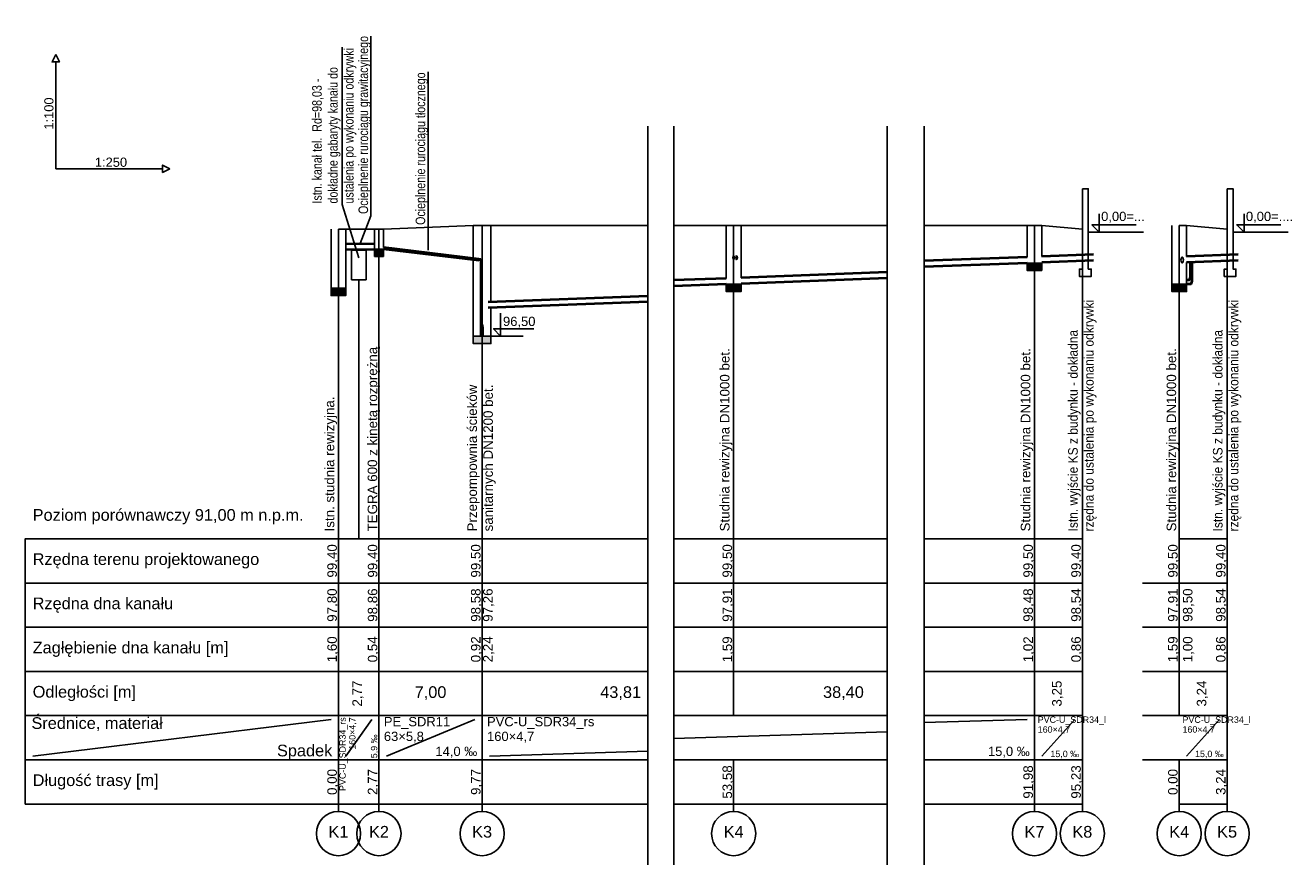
# Model space of a CAD drawing. Header units: inches. Extents: x -0.1 to 61.6, y -41.6 to 57.2.
# Tile 2 of 4: x 1.5 to 35.8, y -9 to 13.7. Entities that reach past the tile are written whole.
import ezdxf
from ezdxf.lldxf.tags import DXFTag

# ---------------------------------------------------------------- set-up
doc = ezdxf.new("R2010")
doc.units = ezdxf.units.IN
doc.header["$MEASUREMENT"] = 0
doc.linetypes.add('DASHED2', pattern=[0.375, 0.25, -0.125])
for name, color, linetype, true_color in [('IS_Grafika', 7, 'SOLID', 0x000000), ('IS_Kolizje_-_opisy', 7, 'SOLID', 0x000000), ('IS_Sieci_na_profilu', 7, 'SOLID', 0x000000), ('IS_Tabelka_profilu', 7, 'SOLID', 0x000000), ('IS_Tabelka_profilu_-_opisy', 7, 'SOLID', 0x000000), ('IS_Teren_proj', 7, 'SOLID', 0x000000)]:
    doc.layers.add(name, color=color, linetype=linetype, true_color=true_color)
doc.layers.add('IS_KS', color=34, linetype='Continuous', lineweight=40)
tags = doc.linetypes.add('DASHDOT', pattern=[20, 10, -5, 0, -5]).pattern_tags.tags
tags[10:11] = [DXFTag(74, 4), DXFTag(75, 0), DXFTag(340, '0'), DXFTag(46, 0.0), DXFTag(50, 0.0), DXFTag(44, 0.0), DXFTag(45, 0.0)]
tags[8:9] = [DXFTag(74, 4), DXFTag(75, 0), DXFTag(340, '0'), DXFTag(46, 0.0), DXFTag(50, 0.0), DXFTag(44, 0.0), DXFTag(45, 0.0)]
tags[6:7] = [DXFTag(74, 4), DXFTag(75, 0), DXFTag(340, '0'), DXFTag(46, 0.0), DXFTag(50, 0.0), DXFTag(44, 0.0), DXFTag(45, 0.0)]
tags[4:5] = [DXFTag(74, 4), DXFTag(75, 0), DXFTag(340, '0'), DXFTag(46, 0.0), DXFTag(50, 0.0), DXFTag(44, 0.0), DXFTag(45, 0.0)]
tags = doc.linetypes.add('DOT', pattern=[5, 0, -5]).pattern_tags.tags
tags[6:7] = [DXFTag(74, 4), DXFTag(75, 0), DXFTag(340, '0'), DXFTag(46, 0.0), DXFTag(50, 0.0), DXFTag(44, 0.0), DXFTag(45, 0.0)]
tags[4:5] = [DXFTag(74, 4), DXFTag(75, 0), DXFTag(340, '0'), DXFTag(46, 0.0), DXFTag(50, 0.0), DXFTag(44, 0.0), DXFTag(45, 0.0)]
tags = doc.linetypes.add('SOLID', pattern=[10, 10, 0]).pattern_tags.tags
tags[6:7] = [DXFTag(74, 4), DXFTag(75, 0), DXFTag(340, '0'), DXFTag(46, 0.0), DXFTag(50, 0.0), DXFTag(44, 0.0), DXFTag(45, 0.0)]
tags[4:5] = [DXFTag(74, 4), DXFTag(75, 0), DXFTag(340, '0'), DXFTag(46, 0.0), DXFTag(50, 0.0), DXFTag(44, 0.0), DXFTag(45, 0.0)]

msp = doc.modelspace()

# ---------------------------------------------------------------- hatches: boundary and pattern name
at = {"layer": 'IS_Sieci_na_profilu', "ltscale": 0.01}
for color, points in [(256, [(10.98, 7.664), (11.1, 7.664), (11.22, 7.664), (11.22, 7.464), (11.1, 7.464), (10.98, 7.464)]), (256, [(28.693, 7.285), (28.893, 7.285), (29.093, 7.285), (29.093, 7.085), (28.893, 7.085), (28.693, 7.085)]), (256, [(9.8, 6.6), (10, 6.6), (10.2, 6.6), (10.2, 6.4), (10, 6.4), (9.8, 6.4)]), (256, [(20.528, 6.709), (20.728, 6.709), (20.928, 6.709), (20.928, 6.509), (20.728, 6.509), (20.528, 6.509)]), (256, [(32.623, 6.709), (32.823, 6.709), (33.023, 6.709), (33.023, 6.509), (32.823, 6.509), (32.623, 6.509)]), (9, [(13.9, 5.3), (13.93, 5.3), (13.93, 5.525), (13.922, 5.6), (13.9, 5.6), (13.877, 5.6), (13.87, 5.525), (13.87, 5.3)]), (256, [(13.66, 5.3), (13.9, 5.3), (14.14, 5.3), (14.14, 5.1), (13.9, 5.1), (13.66, 5.1)])]:
    msp.add_hatch(color=color, dxfattribs=at).paths.add_polyline_path(points)
h = msp.add_hatch(dxfattribs=at)
h.set_pattern_fill('AR-SAND', color=256, scale=0.01, style=0)
h.set_pattern_definition([(37.5, (0, 0), (-0.0006299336, 0.019268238), [0, -0.0152, 0, -0.017, 0, -0.01625]), (7.5, (0, 0), (0.017697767, 0.02822146), [0, -0.0082, 0, -0.0137, 0, -0.00525]), (-32.5, (-0.0123, 0), (0.031141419, 5.65905e-05), [0, -0.005, 0, -0.018, 0, -0.0235]), (-42.5, (-0.0123, 0), (0.030061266, 0.008776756), [0, -0.0025, 0, -0.0118, 0, -0.0135])])
h.paths.add_polyline_path([(31.22, 6.753), (31.42, 6.753), (31.62, 6.753), (31.42, 6.753)])
h = msp.add_hatch(dxfattribs=at)
h.set_pattern_fill('AR-SAND', color=256, scale=0.01, style=0)
h.paths.add_polyline_path([(9.8, 6.4), (10, 6.4), (10.2, 6.4), (10, 6.4)])
h = msp.add_hatch(dxfattribs=at)
h.set_pattern_fill('AR-SAND', color=256, scale=0.01, style=0)
h.paths.add_polyline_path([(10.98, 6.416), (11.1, 6.416), (11.22, 6.416), (11.1, 6.416)])
h = msp.add_hatch(dxfattribs=at)
h.set_pattern_fill('AR-SAND', color=256, scale=0.01, style=0)
h.paths.add_polyline_path([(13.815, 5.6), (13.9, 5.6), (13.985, 5.6), (13.9, 5.6)])

# ---------------------------------------------------------------- linework, layer by layer
at = {"linetype": 'DASHDOT', "ltscale": 0.1}
for p, q in [((18.4, 11), (18.4, -9.045)), ((19.104, 11), (19.104, -9.045)), ((24.895, 11), (24.895, -9.045)), ((25.899, 11), (25.899, -9.045))]:
    msp.add_line(p, q, dxfattribs=at)
for p, q in [((10.099, 8.87), (10.55, 7.43)), ((10.75, 7.63), (10.35, 7.63)), ((10.35, 7.63), (10.35, 6.83)), ((10.75, 6.83), (10.75, 7.63)), ((10.35, 6.83), (10.75, 6.83)), ((10.55, -0.2), (10.55, 6.83)), ((14.06, 5.3), (15.017, 5.3))]:
    msp.add_line(p, q)
msp.add_lwpolyline([(15.3, 5.501), (14.212, 5.501), (14.4, 5.3), (14.4, 5.925)])
at = {"layer": 'IS_Grafika', "ltscale": 0.01}
for points in [[(2.326, 12.942), (2.426, 12.742), (2.226, 12.742), (2.326, 12.942)], [(2.326, 9.842), (2.326, 12.742)], [(5.226, 9.842), (2.326, 9.842)], [(5.426, 9.842), (5.226, 9.742), (5.226, 9.942), (5.426, 9.842)]]:
    msp.add_lwpolyline(points, dxfattribs=at)
at = {"layer": 'IS_Kolizje_-_opisy', "ltscale": 0.01}
for points in [[(10.883, 13.446), (10.883, 8.566)], [(10.099, 13.141), (10.099, 8.87)], [(12.433, 12.47), (12.433, 7.63)], [(10.59, 7.811), (10.883, 8.566)]]:
    msp.add_lwpolyline(points, dxfattribs=at)
at = {"layer": 'IS_KS'}
for p, q in [((28.693, 7.445), (25.899, 7.34)), ((28.693, 7.285), (25.899, 7.18)), ((30.495, 7.513), (29.093, 7.46)), ((30.495, 7.353), (29.093, 7.3)), ((34.425, 7.513), (33.023, 7.46)), ((34.425, 7.353), (33.023, 7.3)), ((24.895, 7.033), (20.928, 6.884)), ((24.895, 6.873), (20.928, 6.724)), ((20.528, 6.869), (19.104, 6.816)), ((20.528, 6.709), (19.104, 6.656)), ((18.4, 6.388), (14.06, 6.226)), ((18.4, 6.228), (14.06, 6.065))]:
    msp.add_line(p, q, dxfattribs=at)
for points in [[(10.2, 7.803), (10.98, 7.819)], [(10.2, 7.648), (10.98, 7.664)], [(33.167, 7.305), (33.167, 6.789), (33.135, 6.709), (33.023, 6.709)], [(33.123, 7.304), (33.123, 6.899), (33.091, 6.819), (33.023, 6.819)]]:
    msp.add_lwpolyline(points, dxfattribs=at)
at = {"layer": 'IS_KS', "color": 96, "linetype": 'DASHED2', "ltscale": 1000}
for points in [[(11.22, 7.712), (13.815, 7.397)], [(11.22, 7.674), (13.815, 7.359)]]:
    msp.add_lwpolyline(points, dxfattribs=at)
at = {"layer": 'IS_Sieci_na_profilu', "ltscale": 0.01}
for points in [[(30.193, 9.3), (30.193, 7.12), (30.113, 7.12), (30.113, 6.92), (30.433, 6.92), (30.433, 7.12), (30.353, 7.12), (30.353, 9.3), (30.193, 9.3)], [(34.123, 9.3), (34.123, 7.12), (34.043, 7.12), (34.043, 6.92), (34.363, 6.92), (34.363, 7.12), (34.283, 7.12), (34.283, 9.3), (34.123, 9.3)], [(30.653, 8.62), (30.653, 8.12), (30.453, 8.32), (31.653, 8.32)], [(34.583, 8.62), (34.583, 8.12), (34.383, 8.32), (35.583, 8.32)], [(13.66, 7.418), (13.66, 8.3)], [(14.14, 6.226), (14.14, 8.3)], [(20.528, 6.869), (20.528, 8.3)], [(20.928, 6.884), (20.928, 8.3)], [(28.693, 7.445), (28.693, 8.3)], [(29.093, 7.46), (29.093, 8.3)], [(32.623, 6.709), (32.623, 8.3)], [(33.023, 7.46), (33.023, 8.3)], [(9.8, 6.6), (9.8, 8.2)], [(10.2, 6.6), (10.2, 8.2)], [(10.98, 7.664), (10.98, 8.2)], [(11.22, 7.71), (11.22, 8.2)], [(30.353, 8.12), (31.853, 8.12)], [(34.283, 8.12), (35.783, 8.12)], [(10.98, 7.664), (11.1, 7.664), (11.1, 7.664), (11.22, 7.664), (11.22, 7.664), (11.1, 7.664), (11.1, 7.664), (10.98, 7.664)], [(10.98, 7.664), (11.1, 7.664), (11.1, 7.664), (11.22, 7.664), (11.22, 7.464), (11.1, 7.464), (11.1, 7.464), (10.98, 7.464), (10.98, 7.664)], [(11.22, 7.664), (11.22, 7.675)], [(13.66, 5.3), (13.66, 7.378)], [(13.815, 7.395), (13.861, 7.395), (13.861, 5.335), (13.87, 5.335)], [(13.87, 5.318), (13.854, 5.318), (13.854, 7.36), (13.815, 7.36)], [(28.693, 7.285), (28.893, 7.285), (28.893, 7.285), (29.093, 7.285), (29.093, 7.285), (28.893, 7.285), (28.893, 7.285), (28.693, 7.285)], [(28.693, 7.285), (28.893, 7.285), (28.893, 7.285), (29.093, 7.285), (29.093, 7.085), (28.893, 7.085), (28.893, 7.085), (28.693, 7.085), (28.693, 7.285)], [(29.093, 7.285), (29.093, 7.3)], [(33.023, 6.709), (33.023, 7.3)], [(9.8, 6.6), (10, 6.6), (10, 6.6), (10.2, 6.6), (10.2, 6.6), (10, 6.6), (10, 6.6), (9.8, 6.6)], [(9.8, 6.6), (10, 6.6), (10, 6.6), (10.2, 6.6), (10.2, 6.4), (10, 6.4), (10, 6.4), (9.8, 6.4), (9.8, 6.6)], [(20.528, 6.709), (20.728, 6.709), (20.728, 6.709), (20.928, 6.709), (20.928, 6.709), (20.728, 6.709), (20.728, 6.709), (20.528, 6.709)], [(20.528, 6.709), (20.728, 6.709), (20.728, 6.709), (20.928, 6.709), (20.928, 6.509), (20.728, 6.509), (20.728, 6.509), (20.528, 6.509), (20.528, 6.709)], [(20.928, 6.709), (20.928, 6.724)], [(32.623, 6.709), (32.823, 6.709), (32.823, 6.709), (33.023, 6.709), (33.023, 6.709), (32.823, 6.709), (32.823, 6.709), (32.623, 6.709)], [(32.623, 6.709), (32.823, 6.709), (32.823, 6.709), (33.023, 6.709), (33.023, 6.509), (32.823, 6.509), (32.823, 6.509), (32.623, 6.509), (32.623, 6.709)], [(14.14, 5.3), (14.14, 6.065)], [(13.9, 5.3), (13.93, 5.3), (13.93, 5.525), (13.922, 5.6), (13.9, 5.6), (13.9, 5.6), (13.877, 5.6), (13.87, 5.525), (13.87, 5.3), (13.9, 5.3)], [(13.66, 5.3), (13.9, 5.3), (13.9, 5.3), (14.14, 5.3), (14.14, 5.1), (13.9, 5.1), (13.9, 5.1), (13.66, 5.1), (13.66, 5.3)], [(13.815, 5.3), (13.9, 5.3), (13.9, 5.3), (13.985, 5.3), (13.985, 5.3), (13.9, 5.3), (13.9, 5.3), (13.815, 5.3)]]:
    msp.add_lwpolyline(points, dxfattribs=at)
for centre, major_axis, ratio in [((20.728, 7.432), (0, 0.055), 0.4), ((20.808, 7.43), (0, 0.055), 0.366192), ((32.903, 7.368), (0, 0.08), 0.4)]:
    msp.add_ellipse(centre, major_axis=major_axis, ratio=ratio, dxfattribs=at)
at = {"layer": 'IS_Sieci_na_profilu', "linetype": 'DOT', "ltscale": 0.01}
msp.add_ellipse((33.023, 6.789), major_axis=(0, 0.08), ratio=0.000209, dxfattribs=at)
at = {"layer": 'IS_Tabelka_profilu', "ltscale": 0.01}
for points in [[(13.9, 8.3), (13.9, -0.2)], [(13.9, -0.2), (13.9, 8.3)], [(20.728, 8.3), (20.728, -0.2)], [(20.728, -0.2), (20.728, 8.3)], [(28.893, 8.3), (28.893, -0.2)], [(28.893, -0.2), (28.893, 8.3)], [(30.193, 8.3), (30.193, -0.2)], [(32.823, 8.3), (32.823, -0.2)], [(32.823, -0.2), (32.823, 8.3)], [(34.123, 8.3), (34.123, -0.2)], [(10, 8.2), (10, -0.2)], [(10, -0.2), (10, 8.2)], [(11.1, 8.2), (11.1, -0.2)], [(11.1, -0.2), (11.1, 8.2)], [(10, -0.2), (10, 1)], [(11.1, -0.2), (11.1, 1)], [(13.9, -0.2), (13.9, 1)], [(20.728, -0.2), (20.728, 1)], [(28.893, -0.2), (28.893, 1)], [(30.193, -0.2), (30.193, 1)], [(32.823, -0.2), (32.823, 1)], [(34.123, -0.2), (34.123, 1)], [(10, -7.4), (1.5, -7.4), (1.5, -0.2), (10, -0.2)], [(10, -7.4), (1.5, -7.4), (1.5, -0.2), (10, -0.2), (10, -7.4)], [(11.1, -5), (10, -5), (10, -0.2), (11.1, -0.2), (11.1, -5)], [(13.9, -5), (11.1, -5), (11.1, -0.2), (13.9, -0.2), (13.9, -5)], [(18.4, -5), (13.9, -5), (13.9, -0.2), (18.4, -0.2)], [(19.104, -0.2), (20.728, -0.2), (20.728, -5)], [(24.895, -5), (20.728, -5), (20.728, -0.2), (24.895, -0.2)], [(25.899, -0.2), (28.893, -0.2), (28.893, -5)], [(30.193, -5), (28.893, -5), (28.893, -0.2), (30.193, -0.2), (30.193, -5)], [(34.123, -5), (32.823, -5), (32.823, -0.2), (34.123, -0.2), (34.123, -5)], [(1.5, -1.4), (10, -1.4)], [(10, -1.4), (11.1, -1.4)], [(11.1, -1.4), (13.9, -1.4)], [(13.9, -1.4), (18.4, -1.4)], [(19.104, -1.4), (20.728, -1.4)], [(20.728, -1.4), (24.895, -1.4)], [(25.899, -1.4), (28.893, -1.4)], [(28.893, -1.4), (30.193, -1.4)], [(31.823, -1.4), (32.823, -1.4)], [(32.823, -1.4), (34.123, -1.4)], [(1.5, -2.6), (10, -2.6)], [(10, -2.6), (11.1, -2.6)], [(11.1, -2.6), (13.9, -2.6)], [(13.9, -2.6), (18.4, -2.6)], [(19.104, -2.6), (20.728, -2.6)], [(20.728, -2.6), (24.895, -2.6)], [(25.899, -2.6), (28.893, -2.6)], [(28.893, -2.6), (30.193, -2.6)], [(31.823, -2.6), (32.823, -2.6)], [(32.823, -2.6), (34.123, -2.6)], [(1.5, -3.8), (10, -3.8)], [(10, -3.8), (11.1, -3.8)], [(11.1, -3.8), (13.9, -3.8)], [(13.9, -3.8), (18.4, -3.8)], [(19.104, -3.8), (20.728, -3.8)], [(20.728, -3.8), (24.895, -3.8)], [(25.899, -3.8), (28.893, -3.8)], [(28.893, -3.8), (30.193, -3.8)], [(31.823, -3.8), (32.823, -3.8)], [(32.823, -3.8), (34.123, -3.8)], [(1.5, -5), (10, -5)], [(10, -5), (11.1, -5)], [(11.1, -6.2), (11.1, -5)], [(11.1, -5), (13.9, -5)], [(13.9, -6.2), (13.9, -5)], [(13.9, -5), (18.4, -5)], [(20.728, -5), (19.104, -5)], [(19.104, -5), (20.728, -5)], [(20.728, -5), (24.895, -5)], [(28.893, -5), (25.899, -5)], [(25.899, -5), (28.893, -5)], [(28.893, -6.2), (28.893, -5)], [(28.893, -5), (30.193, -5)], [(30.193, -6.2), (30.193, -5)], [(31.823, -5), (32.823, -5)], [(32.823, -5), (34.123, -5)], [(34.123, -6.2), (34.123, -5)], [(1.5, -6.2), (10, -6.2)], [(11.1, -7.4), (10, -7.4), (10, -6.2), (11.1, -6.2), (11.1, -7.4)], [(10, -6.2), (11.1, -6.2)], [(13.9, -7.4), (11.1, -7.4), (11.1, -6.2), (13.9, -6.2), (13.9, -7.4)], [(11.1, -6.2), (13.9, -6.2)], [(13.9, -6.2), (18.4, -6.2)], [(18.4, -7.4), (13.9, -7.4), (13.9, -6.2), (18.4, -6.2)], [(19.104, -6.2), (20.728, -6.2), (20.728, -7.4)], [(19.104, -6.2), (20.728, -6.2)], [(20.728, -6.2), (24.895, -6.2)], [(24.895, -7.4), (20.728, -7.4), (20.728, -6.2), (24.895, -6.2)], [(25.899, -6.2), (28.893, -6.2), (28.893, -7.4)], [(25.899, -6.2), (28.893, -6.2)], [(30.193, -7.4), (28.893, -7.4), (28.893, -6.2), (30.193, -6.2), (30.193, -7.4)], [(28.893, -6.2), (30.193, -6.2)], [(31.823, -6.2), (32.823, -6.2)], [(34.123, -7.4), (32.823, -7.4), (32.823, -6.2), (34.123, -6.2), (34.123, -7.4)], [(32.823, -6.2), (34.123, -6.2)], [(10, -7.4), (11.1, -7.4)], [(11.1, -7.4), (13.9, -7.4)], [(13.9, -7.4), (18.4, -7.4)], [(20.728, -7.4), (19.104, -7.4)], [(19.104, -7.4), (20.728, -7.4)], [(20.728, -7.4), (24.895, -7.4)], [(28.893, -7.4), (25.899, -7.4)], [(25.899, -7.4), (28.893, -7.4)], [(28.893, -7.4), (30.193, -7.4)], [(32.823, -7.4), (34.123, -7.4)]]:
    msp.add_lwpolyline(points, dxfattribs=at)
at = {"layer": 'IS_Tabelka_profilu_-_opisy', "ltscale": 0.01}
for points in [[(1.7, -6.1), (9.8, -5.1)], [(10.2, -6.1), (10.906, -5.1)], [(11.3, -6.1), (13.7, -5.1)], [(25.899, -5.186), (28.699, -5.1)], [(29.093, -6.1), (29.993, -5.1)], [(33.023, -6.1), (33.919, -5.1)], [(19.104, -5.617), (24.895, -5.439)], [(14.1, -6.1), (18.4, -5.968)], [(10, -7.6), (10, -7.4)], [(11.1, -7.6), (11.1, -7.4)], [(13.9, -7.6), (13.9, -7.4)], [(20.728, -7.6), (20.728, -7.4)], [(28.893, -7.6), (28.893, -7.4)], [(30.193, -7.6), (30.193, -7.4)], [(32.823, -7.6), (32.823, -7.4)], [(34.123, -7.6), (34.123, -7.4)]]:
    msp.add_lwpolyline(points, dxfattribs=at)
for centre in [(10, -8.2), (11.1, -8.2), (13.9, -8.2), (20.728, -8.2), (28.893, -8.2), (30.193, -8.2), (32.823, -8.2), (34.123, -8.2)]:
    msp.add_ellipse(centre, major_axis=(0.6, 0), ratio=1, dxfattribs=at)
at = {"layer": 'IS_Teren_proj', "ltscale": 0.01}
for points in [[(11.22, 8.2), (13.66, 8.3)], [(13.66, 8.3), (13.9, 8.3)], [(13.9, 8.3), (14.06, 8.3)], [(13.985, 8.3), (18.4, 8.3)], [(19.104, 8.3), (20.528, 8.3)], [(20.528, 8.3), (20.728, 8.3)], [(20.728, 8.3), (20.928, 8.3)], [(20.928, 8.3), (24.895, 8.3)], [(25.899, 8.3), (28.693, 8.3)], [(28.693, 8.3), (28.893, 8.3)], [(28.893, 8.3), (29.093, 8.3)], [(29.093, 8.3), (30.193, 8.2)], [(32.823, 8.3), (33.023, 8.3)], [(33.023, 8.3), (34.123, 8.2)], [(10, 8.2), (10.2, 8.2)], [(10.2, 8.2), (10.98, 8.2)], [(10.98, 8.2), (11.1, 8.2)], [(11.1, 8.2), (11.22, 8.2)]]:
    msp.add_lwpolyline(points, dxfattribs=at)

# ---------------------------------------------------------------- texts
at = {"layer": 'IS_Grafika', "ltscale": 0.01, "insert": (2.268, 11.342), "char_height": 0.25, "attachment_point": 8, "rotation": 90}
msp.add_mtext('\\fArial|b0|i0;1:100', dxfattribs=at)
at = {"layer": 'IS_Grafika', "ltscale": 0.01, "insert": (3.826, 9.893), "char_height": 0.25, "attachment_point": 8}
msp.add_mtext('\\fArial|b0|i0;1:250', dxfattribs=at)
at = {"layer": 'IS_Kolizje_-_opisy', "ltscale": 0.01, "char_height": 0.2592, "attachment_point": 7, "rotation": 90}
for s, insert, width in [('\\fArial|b0|i0;\\W0.8;Ocieplnenie ruroci\\fArial|b0|i0|c238;ągu grawitacyjnego', (10.883, 8.616), 8.09705), ('\\fArial|b0|i0;\\W0.8;Istn. kana\\fArial|b0|i0|c238;ł tel\\fArial|b0|i0;.  Rd=98,03 - dok\\fArial|b0|i0|c238;ładne gabaryty kanału do ustalenia po wykonaniu odkrywki', (10.489, 8.9), 4.446), ('\\fArial|b0|i0;\\W0.8;Ocieplnenie ruroci\\fArial|b0|i0|c238;ągu tłocznego', (12.433, 8.32), 8.09705)]:
    msp.add_mtext(s, dxfattribs=dict(at, insert=insert, width=width))
at = {"layer": 'IS_Sieci_na_profilu', "ltscale": 0.01, "char_height": 0.252, "attachment_point": 7}
for s, insert in [('\\fArial|b0|i0;0,00=...', (30.703, 8.378)), ('\\fArial|b0|i0;0,00=....', (34.633, 8.378))]:
    msp.add_mtext(s, dxfattribs=dict(at, insert=insert))
at = {"layer": 'IS_Tabelka_profilu_-_opisy', "ltscale": 0.01, "char_height": 0.2592, "width": 6.46383, "attachment_point": 7, "rotation": 90}
for insert in [(30.579, 0), (34.508, 0)]:
    msp.add_mtext('\\fArial|b0|i0;\\W0.9;Istn. wyj\\fArial|b0|i0|c238;ście KS z budynku - dokładna rzędna do ustalenia po wykonaniu odkrywki', dxfattribs=dict(at, insert=insert))
at = {"layer": 'IS_Tabelka_profilu_-_opisy', "ltscale": 0.01}
for s, insert, char_height, attachment_point in [('\\fArial|b0|i0;96,50', (14.467, 5.827), 0.252, 1), ('\\fArial|b0|i0;Poziom porównawczy 91,00 m n.p.m.', (1.7, 0.607), 0.3168, 1), ('\\fArial|b0|i0;Rzędna terenu projektowanego', (1.7, -0.593), 0.3168, 1), ('\\fArial|b0|i0;Rzędna dna kanału', (1.7, -1.793), 0.3168, 1), ('\\fArial|b0|i0;Zagłębienie dna kanału [m]', (1.7, -2.993), 0.3168, 1), ('\\fArial|b0|i0;Odległości [m]', (1.7, -4.193), 0.3168, 1), ('\\fArial|b0|i0;7,00', (12.5, -4.578), 0.3168, 8), ('\\fArial|b0|i0;43,81', (17.66, -4.578), 0.3168, 8), ('\\fArial|b0|i0;38,40', (23.708, -4.578), 0.3168, 8), ('\\fArial|b0|i0;Średnice, materiał', (1.667, -5.043), 0.3168, 1), ('\\fArial|b0|i0;PE_SDR11', (11.233, -5.036), 0.252, 1), ('\\fArial|b0|i0;PVC-U_SDR34_rs', (14.033, -5.036), 0.252, 1), ('\\fArial|b0|i0;PVC-U_SDR34_l', (28.982, -5.022), 0.1728, 1), ('\\fArial|b0|i0;PVC-U_SDR34_l', (32.912, -5.022), 0.1728, 1), ('\\fArial|b0|i0;63×5,8', (11.233, -5.436), 0.252, 1), ('\\fArial|b0|i0;160×4,7', (14.033, -5.436), 0.252, 1), ('\\fArial|b0|i0;160×4,7', (28.982, -5.288), 0.1728, 1), ('\\fArial|b0|i0;160×4,7', (32.912, -5.288), 0.1728, 1), ('\\fArial|b0|i0;Spadek', (9.833, -6.2), 0.3168, 9), ('\\fArial|b0|i0;14,0 ‰', (13.767, -6.142), 0.252, 9), ('\\fArial|b0|i0;15,0 ‰', (28.765, -6.142), 0.252, 9), ('\\fArial|b0|i0;15,0 ‰', (30.104, -6.157), 0.1728, 9), ('\\fArial|b0|i0;Długość trasy [m]', (1.7, -6.593), 0.3168, 1), ('\\fArial|b0|i0;K1', (10, -7.993), 0.3168, 2), ('\\fArial|b0|i0;K2', (11.1, -7.993), 0.3168, 2), ('\\fArial|b0|i0;K3', (13.9, -7.993), 0.3168, 2), ('\\fArial|b0|i0;K4', (20.728, -7.993), 0.3168, 2), ('\\fArial|b0|i0;K7', (28.893, -7.993), 0.3168, 2), ('\\fArial|b0|i0;K8', (30.193, -7.993), 0.3168, 2), ('\\fArial|b0|i0;K4', (32.823, -7.993), 0.3168, 2), ('\\fArial|b0|i0;K5', (34.123, -7.993), 0.3168, 2)]:
    msp.add_mtext(s, dxfattribs=dict(at, insert=insert, char_height=char_height, attachment_point=attachment_point))
at = {"layer": 'IS_Tabelka_profilu_-_opisy', "ltscale": 0.01, "rotation": 90}
for s, insert, char_height, attachment_point in [('\\fArial|b0|i0;TEGRA 600 z kinetą rozprężną', (11.13, 0), 0.2592, 7), ('\\fArial|b0|i0;Studnia rewizyjna DN1000 bet.', (20.693, 0), 0.2592, 7), ('\\fArial|b0|i0;Studnia rewizyjna DN1000 bet.', (28.859, 0), 0.2592, 7), ('\\fArial|b0|i0;Studnia rewizyjna DN1000 bet.', (32.818, 0), 0.2592, 7), ('\\fArial|b0|i0;Istn. studnia rewizyjna.', (9.965, 0), 0.2592, 7), ('\\fArial|b0|i0;99,40', (10.005, -0.8), 0.2592, 8), ('\\fArial|b0|i0;99,40', (11.105, -0.8), 0.2592, 8), ('\\fArial|b0|i0;99,50', (13.905, -0.8), 0.2592, 8), ('\\fArial|b0|i0;99,50', (20.733, -0.8), 0.2592, 8), ('\\fArial|b0|i0;99,50', (28.899, -0.8), 0.2592, 8), ('\\fArial|b0|i0;99,40', (30.199, -0.8), 0.2592, 8), ('\\fArial|b0|i0;99,50', (32.828, -0.8), 0.2592, 8), ('\\fArial|b0|i0;99,40', (34.128, -0.8), 0.2592, 8), ('\\fArial|b0|i0;97,80', (10.005, -2), 0.2592, 8), ('\\fArial|b0|i0;98,54', (30.199, -2), 0.2592, 8), ('\\fArial|b0|i0;1,60', (10.005, -3.2), 0.2592, 8), ('\\fArial|b0|i0;0,86', (30.199, -3.2), 0.2592, 8), ('\\fArial|b0|i0;2,77', (10.685, -4.4), 0.2592, 8), ('\\fArial|b0|i0;3,25', (29.679, -4.4), 0.2592, 8), ('\\fArial|b0|i0;3,24', (33.608, -4.4), 0.2592, 8), ('\\fArial|b0|i0;PVC-U_SDR34_rs', (10.025, -5.045), 0.1728, 3), ('\\fArial|b0|i0;160×4,7', (10.291, -5.045), 0.1728, 3), ('\\fArial|b0|i0;5,9 ‰', (11.086, -6.155), 0.1728, 7), ('\\fArial|b0|i0;0,00', (10.005, -6.8), 0.2592, 8), ('\\fArial|b0|i0;2,77', (11.105, -6.8), 0.2592, 8), ('\\fArial|b0|i0;9,77', (13.905, -6.8), 0.2592, 8), ('\\fArial|b0|i0;53,58', (20.733, -6.8), 0.2592, 8), ('\\fArial|b0|i0;91,98', (28.899, -6.8), 0.2592, 8), ('\\fArial|b0|i0;95,23', (30.199, -6.8), 0.2592, 8), ('\\fArial|b0|i0;0,00', (32.828, -6.8), 0.2592, 8), ('\\fArial|b0|i0;3,24', (34.128, -6.8), 0.2592, 8)]:
    msp.add_mtext(s, dxfattribs=dict(at, insert=insert, char_height=char_height, attachment_point=attachment_point))
at = {"layer": 'IS_Tabelka_profilu_-_opisy', "color": 5, "ltscale": 0.01, "insert": (14.27, 0), "char_height": 0.2592, "width": 4.42963, "attachment_point": 7, "rotation": 90}
msp.add_mtext('\\fArial|b0|i0;Przepompownia \\fArial|b0|i0|c238;ścieków sanitarnych DN1200 bet.', dxfattribs=at)
at = {"layer": 'IS_Tabelka_profilu_-_opisy', "color": 5, "ltscale": 0.01, "char_height": 0.2592, "rotation": 90}
for s, insert, attachment_point in [('\\fArial|b0|i0;98,86', (11.105, -2), 8), ('\\fArial|b0|i0;98,58', (13.905, -2), 8), ('\\fArial|b0|i0;97,26', (13.926, -2), 2), ('\\fArial|b0|i0;97,91', (20.733, -2), 8), ('\\fArial|b0|i0;98,48', (28.899, -2), 8), ('\\fArial|b0|i0;97,91', (32.828, -2), 8), ('\\fArial|b0|i0;98,50', (33.231, -2), 8), ('\\fArial|b0|i0;98,54', (34.128, -2), 8), ('\\fArial|b0|i0;0,54', (11.105, -3.2), 8), ('\\fArial|b0|i0;0,92', (13.905, -3.2), 8), ('\\fArial|b0|i0;2,24', (13.926, -3.2), 2), ('\\fArial|b0|i0;1,59', (20.733, -3.2), 8), ('\\fArial|b0|i0;1,02', (28.899, -3.2), 8), ('\\fArial|b0|i0;1,59', (32.828, -3.2), 8), ('\\fArial|b0|i0;1,00', (33.231, -3.2), 8), ('\\fArial|b0|i0;0,86', (34.128, -3.2), 8)]:
    msp.add_mtext(s, dxfattribs=dict(at, insert=insert, attachment_point=attachment_point))
at = {"layer": 'IS_Tabelka_profilu_-_opisy', "color": 5, "ltscale": 0.01, "insert": (34.03, -6.157), "char_height": 0.1728, "attachment_point": 9}
msp.add_mtext('\\fArial|b0|i0;15,0 ‰', dxfattribs=at)

doc.saveas('drawing.dxf')
